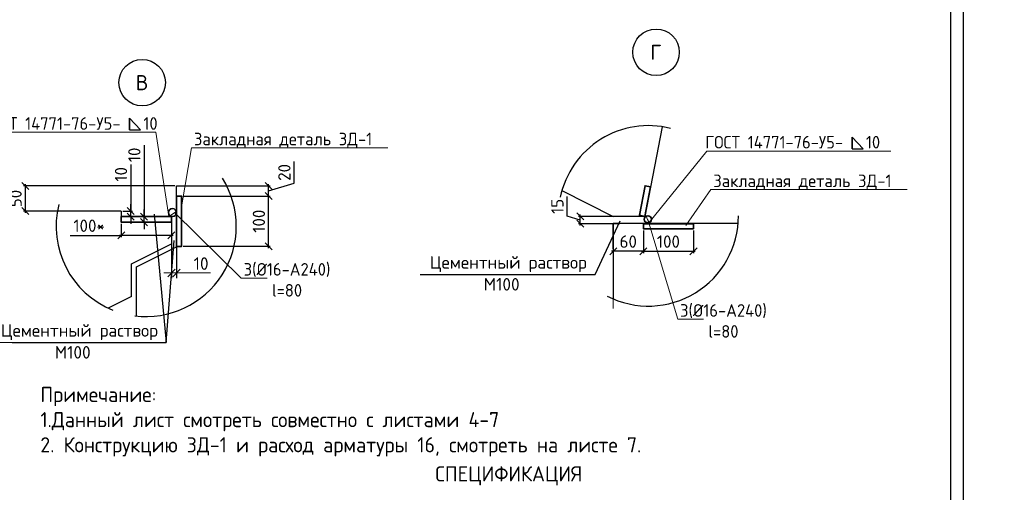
# Model space of a CAD drawing. Header units: millimetres. Extents: x 40580 to 2152466, y -328404 to 177125.
# Tile 23 of 252: x 310407 to 330000, y 145470 to 154860. Entities that reach past the tile are written whole.
import ezdxf
from ezdxf import colors
from ezdxf.entities.mleader import LeaderData, LeaderLine
from ezdxf.enums import TextEntityAlignment as Align
from ezdxf.math import Vec2, Vec3

# ---------------------------------------------------------------- set-up
doc = ezdxf.new("R2010")
doc.units = ezdxf.units.MM
doc.linetypes.add('CENTER', pattern=[2, 1.25, -0.25, 0.25, -0.25])
for name, color, linetype in [('11', 7, 'Continuous'), ('Столовая - обозначения', 7, 'Continuous'), ('ТЕКСТ 02', 7, 'Continuous')]:
    doc.layers.add(name, color=color, linetype=linetype)
for name, color, linetype, lineweight in [('RAZMER', 7, 'Continuous', 9), ('ОСИ', 7, 'CENTER', 15), ('Основной', 1, 'Continuous', 40), ('подоснова', 151, 'Continuous', 5), ('Размеры', 9, 'Continuous', 15), ('Столовая Двери и окна', 7, 'Continuous', 15), ('ТЕКСТ', 7, 'Continuous', 15), ('Тонкая', 81, 'Continuous', 20)]:
    doc.layers.add(name, color=color, linetype=linetype, lineweight=lineweight)
doc.styles.add('GOST-2.304_Type-B', font='GOST_Common.ttf')
doc.styles.get("Standard").update_dxf_attribs({"font": 'isocpeur.ttf'})
doc.styles.add('ГОСТ', font='isocpeur.ttf')
doc.dimstyles.new('ГОСТ', dxfattribs={"dimscale": 0, "dimtxt": 2.5, "dimasz": 2.5, "dimexe": 1.25, "dimexo": 0.625, "dimtad": 1, "dimdec": 0, "dimtxsty": 'ГОСТ', "dimblk": 'ARCHTICK', "dimcen": 2.5, "dimdle": 1.5, "dimclrd": 256, "dimclre": 256, "dimclrt": 256, "dimadec": 0, "dimazin": 0, "dimtfac": 1, "dimtdec": 0, "dimtmove": 1, "dimatfit": 3, "dimfxl": 2, "dimtfill": 1, "dimlwd": -1, "dimarcsym": 0})
doc.dimstyles.new('Осевые', dxfattribs={"dimscale": 0.7, "dimtxt": 450, "dimasz": 400, "dimexe": 100, "dimexo": 100, "dimgap": 100, "dimtad": 1, "dimdec": 0, "dimzin": 0, "dimdsep": 46, "dimtxsty": 'Standard', "dimblk": 'OBLIQUE', "dimcen": 9, "dimdle": 100, "dimazin": 0, "dimtm": 1e-09, "dimtfac": 1, "dimtdec": 0, "dimtofl": 0, "dimtmove": 0, "dimatfit": 3, "dimfxl": 1, "dimtolj": 1, "dimtzin": 0, "dimarcsym": 0})

# ---------------------------------------------------------------- blocks, each defined once
blk = doc.blocks.new('Штамп')
at = {"layer": '11'}
blk.add_line((311470, 84178), (311470, 126228), dxfattribs=at)
at = {"layer": '11', "lineweight": 30}
blk.add_line((311220, 84428), (311220, 125978), dxfattribs=at)
blk = doc.blocks.new('_OBLIQUE')
at = {"color": 0, "linetype": 'ByBlock'}
blk.add_line((-0.5, -0.5), (0.5, 0.5), dxfattribs=at)
blk = doc.blocks.new('*D5380')
at = {"layer": 'Defpoints', "color": 0, "lineweight": 25, "transparency": 16777216}
for p in [(313527, 151069), (313427, 150935), (313527, 149827)]:
    blk.add_point(p, dxfattribs=at)
at = {"layer": 'RAZMER', "lineweight": -2, "transparency": 16777216}
for p, q in [((313427, 150873), (313427, 149727)), ((313527, 151007), (313527, 149727))]:
    blk.add_line(p, q, dxfattribs=at)
at = {"layer": 'RAZMER', "transparency": 16777216}
for p, q in [((313427, 149827), (313277, 149827)), ((313427, 149827), (313527, 149827)), ((313427, 149827), (313527, 149827)), ((313527, 149827), (313677, 149827)), ((314205, 149827), (313527, 149827))]:
    blk.add_line(p, q, dxfattribs=at)
at = {"layer": 'RAZMER', "transparency": 16777216, "xscale": 150, "yscale": 150, "zscale": 150}
blk.add_blockref('_OBLIQUE', (313427, 149827), dxfattribs=at)
at = {"layer": 'RAZMER', "transparency": 16777216, "xscale": 150, "yscale": 150, "zscale": 150, "rotation": 180}
blk.add_blockref('_OBLIQUE', (313527, 149827), dxfattribs=at)
at = {"layer": 'RAZMER', "transparency": 16777216, "insert": (314017, 150014), "char_height": 250, "attachment_point": 5, "style": 'ГОСТ', "bg_fill": 3, "box_fill_scale": 1.1, "bg_fill_color": 256, "bg_fill_true_color": 13158600, "bg_fill_transparency": 0}
blk.add_mtext('10', dxfattribs=at)
blk = doc.blocks.new('*D5381')
at = {"layer": 'Defpoints', "color": 0, "linetype": 'ByBlock', "lineweight": 25, "ltscale": 13, "transparency": 16777216}
for p in [(313627, 151357), (315359, 151357), (313627, 150357)]:
    blk.add_point(p, dxfattribs=at)
at = {"layer": 'ОСИ', "color": 0, "linetype": 'ByBlock', "lineweight": -2, "ltscale": 13, "transparency": 16777216}
for p, q in [((313662, 151357), (315394, 151357)), ((315359, 150322), (315359, 151392)), ((313662, 150357), (315394, 150357))]:
    blk.add_line(p, q, dxfattribs=at)
at = {"layer": 'ОСИ', "color": 0, "linetype": 'ByBlock', "lineweight": -2, "ltscale": 13, "transparency": 16777216, "xscale": 140, "yscale": 140, "zscale": 140}
for p, rotation in [((315359, 151357), 90), ((315359, 150357), 270)]:
    blk.add_blockref('_OBLIQUE', p, dxfattribs=dict(at, rotation=rotation))
at = {"layer": 'ОСИ', "color": 0, "linetype": 'ByBlock', "ltscale": 13, "transparency": 16777216, "insert": (315166, 150857), "char_height": 245, "attachment_point": 5, "rotation": 90}
blk.add_mtext('\\A1;100', dxfattribs=at)
blk = doc.blocks.new('*D5319')
at = {"layer": 'Defpoints', "color": 0, "linetype": 'ByBlock', "lineweight": 25, "ltscale": 13, "transparency": 16777216}
for p in [(313627, 151557), (315359, 151557), (313627, 151357)]:
    blk.add_point(p, dxfattribs=at)
at = {"layer": 'ОСИ', "color": 0, "linetype": 'ByBlock', "lineweight": -2, "ltscale": 13, "transparency": 16777216}
for p, q in [((315866, 151609), (315866, 152043)), ((313662, 151557), (315394, 151557)), ((315359, 151457), (315866, 151609)), ((315359, 151322), (315359, 151592)), ((313662, 151357), (315394, 151357))]:
    blk.add_line(p, q, dxfattribs=at)
at = {"layer": 'ОСИ', "color": 0, "linetype": 'ByBlock', "lineweight": -2, "ltscale": 13, "transparency": 16777216, "xscale": 140, "yscale": 140, "zscale": 140}
for p, rotation in [((315359, 151557), 90), ((315359, 151357), 270)]:
    blk.add_blockref('_OBLIQUE', p, dxfattribs=dict(at, rotation=rotation))
at = {"layer": 'ОСИ', "color": 0, "linetype": 'ByBlock', "ltscale": 13, "transparency": 16777216, "insert": (315674, 151826), "char_height": 245, "attachment_point": 5, "rotation": 90}
blk.add_mtext('\\A1;20', dxfattribs=at)
blk = doc.blocks.new('*D5382')
at = {"layer": 'Defpoints', "color": 0, "linetype": 'ByBlock', "lineweight": 25, "ltscale": 13, "transparency": 16777216}
for p in [(312825, 150947), (312881, 150947), (312825, 150837)]:
    blk.add_point(p, dxfattribs=at)
at = {"layer": 'ОСИ', "color": 0, "linetype": 'ByBlock', "lineweight": -2, "ltscale": 13, "transparency": 16777216}
for p, q in [((312881, 152366), (312881, 150947)), ((312881, 150947), (312881, 151087)), ((312860, 150947), (312916, 150947)), ((312881, 150837), (312881, 150947)), ((312860, 150837), (312916, 150837)), ((312881, 150837), (312881, 150697))]:
    blk.add_line(p, q, dxfattribs=at)
at = {"layer": 'ОСИ', "color": 0, "linetype": 'ByBlock', "lineweight": -2, "ltscale": 13, "transparency": 16777216, "xscale": 140, "yscale": 140, "zscale": 140}
for p, rotation in [((312881, 150947), 270), ((312881, 150837), 90)]:
    blk.add_blockref('_OBLIQUE', p, dxfattribs=dict(at, rotation=rotation))
at = {"layer": 'ОСИ', "color": 0, "linetype": 'ByBlock', "ltscale": 13, "transparency": 16777216, "insert": (312688, 152174), "char_height": 245, "attachment_point": 5, "rotation": 90}
blk.add_mtext('\\A1;10', dxfattribs=at)
blk = doc.blocks.new('*D5383')
at = {"layer": 'Defpoints', "color": 0, "linetype": 'ByBlock', "lineweight": 25, "ltscale": 13, "transparency": 16777216}
for p in [(312427, 151057), (312427, 150947), (312615, 151057)]:
    blk.add_point(p, dxfattribs=at)
at = {"layer": 'ОСИ', "color": 0, "linetype": 'ByBlock', "lineweight": -2, "ltscale": 13, "transparency": 16777216}
for p, q in [((312615, 151980), (312615, 151057)), ((312615, 151057), (312615, 151197)), ((312462, 151057), (312650, 151057)), ((312462, 150947), (312650, 150947)), ((312615, 150947), (312615, 151057)), ((312615, 150947), (312615, 150807))]:
    blk.add_line(p, q, dxfattribs=at)
at = {"layer": 'ОСИ', "color": 0, "linetype": 'ByBlock', "lineweight": -2, "ltscale": 13, "transparency": 16777216, "xscale": 140, "yscale": 140, "zscale": 140}
for p, rotation in [((312615, 151057), 270), ((312615, 150947), 90)]:
    blk.add_blockref('_OBLIQUE', p, dxfattribs=dict(at, rotation=rotation))
at = {"layer": 'ОСИ', "color": 0, "linetype": 'ByBlock', "ltscale": 13, "transparency": 16777216, "insert": (312423, 151788), "char_height": 245, "attachment_point": 5, "rotation": 90}
blk.add_mtext('\\A1;10', dxfattribs=at)
blk = doc.blocks.new('*D5384')
at = {"layer": 'Defpoints', "color": 0, "linetype": 'ByBlock', "lineweight": 25, "ltscale": 13, "transparency": 16777216}
for p in [(312427, 150837), (313427, 150837), (312427, 150574)]:
    blk.add_point(p, dxfattribs=at)
at = {"layer": 'ОСИ', "color": 0, "linetype": 'ByBlock', "lineweight": -2, "ltscale": 13, "transparency": 16777216}
for p, q in [((312427, 150802), (312427, 150539)), ((313427, 150802), (313427, 150539)), ((311413, 150574), (312427, 150574)), ((313462, 150574), (312392, 150574))]:
    blk.add_line(p, q, dxfattribs=at)
at = {"layer": 'ОСИ', "color": 0, "linetype": 'ByBlock', "lineweight": -2, "ltscale": 13, "transparency": 16777216, "xscale": 140, "yscale": 140, "zscale": 140, "rotation": 180}
blk.add_blockref('_OBLIQUE', (312427, 150574), dxfattribs=at)
at = {"layer": 'ОСИ', "color": 0, "linetype": 'ByBlock', "lineweight": -2, "ltscale": 13, "transparency": 16777216, "xscale": 140, "yscale": 140, "zscale": 140}
blk.add_blockref('_OBLIQUE', (313427, 150574), dxfattribs=at)
at = {"layer": 'ОСИ', "color": 0, "linetype": 'ByBlock', "ltscale": 13, "transparency": 16777216, "insert": (311788, 150766), "char_height": 245, "attachment_point": 5}
blk.add_mtext('\\A1;100*', dxfattribs=at)
blk = doc.blocks.new('_None')
blk = doc.blocks.new('*D5385')
at = {"layer": 'Defpoints', "color": 0, "linetype": 'ByBlock', "lineweight": 25, "ltscale": 13, "transparency": 16777216}
for p in [(322817, 150707), (323815, 150706), (323815, 150259)]:
    blk.add_point(p, dxfattribs=at)
at = {"layer": 'ОСИ', "color": 0, "linetype": 'ByBlock', "lineweight": -2, "ltscale": 13, "transparency": 16777216}
for p, q in [((322817, 150672), (322817, 150224)), ((323815, 150671), (323815, 150224)), ((322782, 150259), (323850, 150259))]:
    blk.add_line(p, q, dxfattribs=at)
at = {"layer": 'ОСИ', "color": 0, "linetype": 'ByBlock', "lineweight": -2, "ltscale": 13, "transparency": 16777216, "xscale": 140, "yscale": 140, "zscale": 140, "rotation": 180}
blk.add_blockref('_OBLIQUE', (322817, 150259), dxfattribs=at)
at = {"layer": 'ОСИ', "color": 0, "linetype": 'ByBlock', "lineweight": -2, "ltscale": 13, "transparency": 16777216, "xscale": 140, "yscale": 140, "zscale": 140}
blk.add_blockref('_OBLIQUE', (323815, 150259), dxfattribs=at)
at = {"layer": 'ОСИ', "color": 0, "linetype": 'ByBlock', "ltscale": 13, "transparency": 16777216, "insert": (323316, 150451), "char_height": 245, "attachment_point": 5}
blk.add_mtext('\\A1;100', dxfattribs=at)
blk = doc.blocks.new('*D5320')
at = {"layer": 'Defpoints', "color": 0, "linetype": 'ByBlock', "lineweight": 25, "ltscale": 13, "transparency": 16777216}
for p in [(322217, 150707), (322817, 150707), (322217, 150259)]:
    blk.add_point(p, dxfattribs=at)
at = {"layer": 'ОСИ', "color": 0, "linetype": 'ByBlock', "lineweight": -2, "ltscale": 13, "transparency": 16777216}
for p, q in [((322217, 150672), (322217, 150224)), ((322817, 150672), (322817, 150224)), ((322852, 150259), (322182, 150259))]:
    blk.add_line(p, q, dxfattribs=at)
at = {"layer": 'ОСИ', "color": 0, "linetype": 'ByBlock', "lineweight": -2, "ltscale": 13, "transparency": 16777216, "xscale": 140, "yscale": 140, "zscale": 140, "rotation": 180}
blk.add_blockref('_OBLIQUE', (322217, 150259), dxfattribs=at)
at = {"layer": 'ОСИ', "color": 0, "linetype": 'ByBlock', "lineweight": -2, "ltscale": 13, "transparency": 16777216, "xscale": 140, "yscale": 140, "zscale": 140}
blk.add_blockref('_OBLIQUE', (322817, 150259), dxfattribs=at)
at = {"layer": 'ОСИ', "color": 0, "linetype": 'ByBlock', "ltscale": 13, "transparency": 16777216, "insert": (322517, 150451), "char_height": 245, "attachment_point": 5}
blk.add_mtext('\\A1;60', dxfattribs=at)
blk = doc.blocks.new('*D5386')
at = {"layer": 'Defpoints', "color": 0, "linetype": 'ByBlock', "lineweight": 25, "ltscale": 13, "transparency": 16777216}
for p in [(321562, 150953), (322382, 150953), (322382, 150807)]:
    blk.add_point(p, dxfattribs=at)
at = {"layer": 'ОСИ', "color": 0, "linetype": 'ByBlock', "lineweight": -2, "ltscale": 13, "transparency": 16777216}
for p, q in [((321300, 150959), (321300, 151344)), ((321562, 150880), (321300, 150959)), ((322347, 150953), (321527, 150953)), ((321562, 150772), (321562, 150988)), ((322347, 150807), (321527, 150807))]:
    blk.add_line(p, q, dxfattribs=at)
at = {"layer": 'ОСИ', "color": 0, "linetype": 'ByBlock', "lineweight": -2, "ltscale": 13, "transparency": 16777216, "xscale": 140, "yscale": 140, "zscale": 140}
for p, rotation in [((321562, 150953), 90), ((321562, 150807), 270)]:
    blk.add_blockref('_OBLIQUE', p, dxfattribs=dict(at, rotation=rotation))
at = {"layer": 'ОСИ', "color": 0, "linetype": 'ByBlock', "ltscale": 13, "transparency": 16777216, "insert": (321107, 151151), "char_height": 245, "attachment_point": 5, "rotation": 90}
blk.add_mtext('\\A1;15', dxfattribs=at)
blk = doc.blocks.new('*D5388')
at = {"layer": 'Defpoints', "color": 0, "linetype": 'ByBlock', "lineweight": 25, "ltscale": 13, "transparency": 16777216}
for p in [(313527, 151557), (310516, 151057), (311928, 151057)]:
    blk.add_point(p, dxfattribs=at)
at = {"layer": 'ОСИ', "color": 0, "linetype": 'ByBlock', "lineweight": -2, "ltscale": 13, "transparency": 16777216}
for p, q in [((313492, 151557), (310481, 151557)), ((310516, 151592), (310516, 151022)), ((311893, 151057), (310481, 151057))]:
    blk.add_line(p, q, dxfattribs=at)
at = {"layer": 'ОСИ', "color": 0, "linetype": 'ByBlock', "lineweight": -2, "ltscale": 13, "transparency": 16777216, "xscale": 140, "yscale": 140, "zscale": 140}
for p, rotation in [((310516, 151557), 90), ((310516, 151057), 270)]:
    blk.add_blockref('_OBLIQUE', p, dxfattribs=dict(at, rotation=rotation))
at = {"layer": 'ОСИ', "color": 0, "linetype": 'ByBlock', "ltscale": 13, "transparency": 16777216, "insert": (310324, 151307), "char_height": 245, "attachment_point": 5, "rotation": 90}
blk.add_mtext('\\A1;50', dxfattribs=at)

msp = doc.modelspace()

# ---------------------------------------------------------------- linework, layer by layer
at = {"color": 18, "lineweight": 35, "true_color": 0x000000}
for points in [[(322961.006, 151539.159), (322853.023, 151560.402), (322737.889, 150974.029), (322846.265, 150952.709)], [(323814.874, 150806.46), (323814.874, 150706.41), (322817.304, 150706.624), (322817.304, 150807.076)]]:
    msp.add_lwpolyline(points, close=True, dxfattribs=at)
msp.add_circle((322906.486, 150893.107), 70.366, dxfattribs=at)
at = {"layer": 'Основной', "color": 18, "lineweight": 30, "ltscale": 5, "true_color": 0x000000}
for p, q in [((323194.856, 152734.375), (322846.265, 150952.709)), ((312426.999, 151056.826), (311155.332, 151056.826)), ((312426.999, 151056.826), (312426.999, 150946.975)), ((313426.977, 150946.774), (313426.977, 150408.367)), ((322846.265, 150952.709), (322217.016, 150952.709)), ((312630.937, 149361.887), (312630.937, 150010.346))]:
    msp.add_line(p, q, dxfattribs=at)
for points in [[(321195.95, 151463.242), (322217.016, 150952.709)], [(312630.937, 149361.887), (312167.337, 149130.087)]]:
    msp.add_lwpolyline(points, dxfattribs=at)
at = {"layer": 'Размеры', "color": 18, "true_color": 0x000000}
msp.add_line((322217.016, 150304.375), (322217.016, 150807.459), dxfattribs=at)
at = {"layer": 'Размеры', "color": 18, "lineweight": 30, "true_color": 0x000000}
msp.add_line((322217.016, 150304.375), (322217.016, 150807.459), dxfattribs=at)
at = {"layer": 'Размеры', "color": 18, "true_color": 0x000000}
msp.add_lwpolyline([(322217.016, 149334.613), (322217.016, 149119.954)], dxfattribs=at)
at = {"layer": 'Столовая Двери и окна', "color": 18, "lineweight": 25, "true_color": 0x000000}
for p, q in [((321855.424, 149798.514), (322354.784, 150864.894)), ((318373.13, 149798.514), (321855.424, 149798.514)), ((309837.116, 148446.811), (313319.41, 148446.811))]:
    msp.add_line(p, q, dxfattribs=at)
for points in [[(312594.233, 152902.003), (312594.233, 152902.003), (312594.233, 152668.984), (312594.233, 152668.984)], [(326974.42, 152524.147), (326974.42, 152524.147), (326974.42, 152291.129), (326974.42, 152291.129)]]:
    msp.add_lwpolyline(points, close=True, dxfattribs=at)
for points in [[(312594.233, 152668.984), (312813.093, 152668.984), (312594.233, 152902.003)], [(326974.42, 152291.129), (327193.28, 152291.129), (326974.42, 152524.147)]]:
    msp.add_lwpolyline(points, dxfattribs=at)
at = {"layer": 'Столовая Двери и окна', "color": 18, "lineweight": 30, "true_color": 0x000000}
for points in [[(322217.016, 150807.459), (322217.016, 149311.934)], [(324704.396, 150807.44), (322217.016, 150807.459)]]:
    msp.add_lwpolyline(points, dxfattribs=at)
for centre, start, end in [((322917.873, 150962.545), 75.7871712, 168.0680471), ((312923.203, 150756.243), 166.0591602, 248.4061979), ((322917.873, 150962.545), 242.841959, 0)]:
    msp.add_arc(centre, 1793.242, start, end, dxfattribs=at)
at = {"layer": 'ТЕКСТ 02', "color": 18, "lineweight": 25, "true_color": 0x000000}
for centre in [(323070.512, 154212.834), (312842.542, 153609.534)]:
    msp.add_circle(centre, 462.354, dxfattribs=at)

# ---------------------------------------------------------------- block references
at = {"layer": 'Столовая - обозначения', "color": 18, "lineweight": 20, "true_color": 0x000000}
msp.add_blockref('Штамп', (17719.259, 50897.048), dxfattribs=at)

# ---------------------------------------------------------------- texts
at = {"layer": 'ТЕКСТ', "color": 18, "ltscale": 100, "true_color": 0x000000, "style": 'GOST-2.304_Type-B'}
msp.add_text('СПЕЦИФИКАЦИЯ', height=300, dxfattribs=at).set_placement((318676.462, 145685.688))
at = {"layer": 'ТЕКСТ', "color": 18, "ltscale": 100, "true_color": 0x000000, "insert": (310818.285, 147563.091), "char_height": 300, "width": 17648.07794, "attachment_point": 1, "style": 'GOST-2.304_Type-B'}
msp.add_mtext('\\pt7200;Примечание:\\P1.Данный лист смотреть совместно с листами 4-7\\P2. Конструкцию ЗД-1 и расход арматуры 16, смотреть на листе 7.', dxfattribs=at)
at = {"layer": 'ТЕКСТ 02', "color": 18, "lineweight": 25, "true_color": 0x000000, "style": 'ГОСТ'}
for s, p in [('Г', (323066.56, 154212.834)), ('В', (312838.589, 153609.534))]:
    msp.add_text(s, height=300, dxfattribs=at).set_placement(p, align=Align.MIDDLE_CENTER)
at = {"layer": 'Тонкая', "color": 18, "lineweight": 25, "ltscale": 100, "true_color": 0x000000, "style": 'ГОСТ'}
for p in [(320129.843, 149912.602), (311593.829, 148560.899)]:
    msp.add_text('Цементный раствор', height=250, dxfattribs=at).set_placement(p, align=Align.CENTER)
for p in [(319998.096, 149727.133), (311462.082, 148375.43)]:
    msp.add_text('М100', height=250, dxfattribs=at).set_placement(p, align=Align.TOP_CENTER)

# ---------------------------------------------------------------- dimensions: what is measured, and where the dimension line sits
at = {"layer": 'ОСИ', "color": 18, "linetype": 'ByBlock', "ltscale": 13, "true_color": 0x000000}
for base, p1, p2, picture, middle in [((312880.862, 150946.895), (312825.33, 150836.602), (312825.33, 150946.895), '*D5382', (312960.479, 152173.564)), ((312615.138, 151056.826), (312426.999, 150946.975), (312426.999, 151056.826), '*D5383', (312691.29, 151787.878))]:
    dim = msp.add_linear_dim(base=base, p1=p1, p2=p2, angle=90, text='10', dimstyle='Осевые', override={"dimtxt": 350, "dimasz": 200, "dimexe": 50, "dimexo": 50, "dimlfac": 0.1, "dimdle": 50, "dimtmove": 1}, dxfattribs=at)
    dim.commit()
    dim.dimension.update_dxf_attribs({"geometry": picture, "text_midpoint": middle, "dimtype": 160})
for base, p1, p2, picture, middle in [((315358.877, 151556.825), (313626.977, 151356.564), (313626.98, 151556.825), '*D5319', (315673.877, 151678.944)), ((321562.051, 150952.709), (322382.193, 150807.458), (322382.193, 150952.709), '*D5386', (321107.051, 151028.833))]:
    dim = msp.add_linear_dim(base=base, p1=p1, p2=p2, angle=90, dimstyle='Осевые', override={"dimtxt": 350, "dimasz": 200, "dimexe": 50, "dimexo": 50, "dimlfac": 0.1, "dimdle": 50, "dimtmove": 1}, dxfattribs=at)
    dim.commit()
    dim.dimension.update_dxf_attribs({"geometry": picture, "text_midpoint": middle})
for base, p2, picture, middle in [((322217.016, 150258.526), (322217.016, 150706.624), '*D5320', (322517.16, 150451.026)), ((323814.874, 150258.526), (323814.874, 150706.41), '*D5385', (323316.089, 150451.026))]:
    dim = msp.add_linear_dim(base=base, p1=(322817.304, 150706.624), p2=p2, dimstyle='Осевые', override={"dimtxt": 350, "dimasz": 200, "dimexe": 50, "dimexo": 50, "dimlfac": 0.1, "dimdle": 50, "dimtmove": 1}, dxfattribs=at)
    dim.commit()
    dim.dimension.update_dxf_attribs({"geometry": picture, "text_midpoint": middle})

# ---------------------------------------------------------------- leaders
at = {"layer": 'подоснова', "color": 18, "ltscale": 0.3, "true_color": 0x000000}
ml = msp.add_multileader_mtext('Standard', dxfattribs=at)
ml.set_content('ГОСТ 14771-76-У5-   10', color=(0, 0, 0), style='GOST-2.304_Type-B')
ml.set_leader_properties(color=256, linetype='ByLayer', lineweight=15)
ml.set_arrow_properties(name='NONE')
ml.build(insert=Vec2(0, 0))
ml.multileader.update_dxf_attribs({"text_left_attachment_type": 6, "text_right_attachment_type": 6, "dogleg_length": 0.05, "arrow_head_size": 9})
ctx = ml.context
ctx.base_point, ctx.char_height, ctx.arrow_head_size, ctx.landing_gap_size, ctx.plane_origin = Vec3(324083.135, 152251.148), 250, 9, 10, Vec3(319029.191, 152736.585)
ctx.left_attachment, ctx.right_attachment, ctx.text_align_type = 6, 6, 1
notes = []
notes.append((ctx, [(0, (1, 1, 0), (324083.085, 152251.148), (1, 0), 0.05, [(0, [(322875.01, 150956.041), (322926.67, 150825.698)], 0, [])])]))
ctx.mtext.insert, ctx.mtext.alignment, ctx.mtext.flow_direction = Vec3(325789.347, 152551.148), 2, 5
ml = msp.add_multileader_mtext('Standard', dxfattribs=at)
ml.set_content('Закладная деталь ЗД-1', color=(0, 0, 0), style='GOST-2.304_Type-B')
ml.set_leader_properties(color=256, linetype='ByLayer', lineweight=15)
ml.set_arrow_properties(name='NONE')
ml.build(insert=Vec2(0, 0))
ml.multileader.update_dxf_attribs({"text_left_attachment_type": 6, "text_right_attachment_type": 6, "dogleg_length": 0.05, "arrow_head_size": 9})
ctx = ml.context
ctx.base_point, ctx.char_height, ctx.arrow_head_size, ctx.landing_gap_size, ctx.plane_origin = Vec3(324161.209, 151483.128), 250, 9, 10, Vec3(320627.295, 152794.37)
ctx.left_attachment, ctx.right_attachment, ctx.text_align_type = 6, 6, 1
notes.append((ctx, [(0, (1, 1, 0), (324161.159, 151483.128), (1, 0), 0.05, [(1, [(323660.1, 150772.139)], 0, [])])]))
ctx.mtext.insert, ctx.mtext.alignment, ctx.mtext.flow_direction = Vec3(325981.815, 151783.128), 2, 5
ml = msp.add_multileader_mtext('Standard', dxfattribs=at)
ml.set_content('3(%%C16-А240)\\Pl=80', color=(0, 0, 0), style='GOST-2.304_Type-B')
ml.set_leader_properties(color=256, linetype='ByLayer', lineweight=15)
ml.set_arrow_properties(name='NONE')
ml.build(insert=Vec2(0, 0))
ml.multileader.update_dxf_attribs({"text_left_attachment_type": 6, "text_right_attachment_type": 6, "dogleg_length": 0.05, "arrow_head_size": 9})
ctx = ml.context
ctx.base_point, ctx.char_height, ctx.arrow_head_size, ctx.landing_gap_size, ctx.plane_origin = Vec3(323500.978, 148907.869), 250, 9, 10, Vec3(317696.958, 151374.525)
ctx.left_attachment, ctx.right_attachment, ctx.text_align_type = 6, 6, 1
notes.append((ctx, [(0, (1, 1, 0), (323500.928, 148907.869), (1, 0), 0.05, [(0, [(322906.486, 150893.107)], 0, [])])]))
ctx.mtext.insert, ctx.mtext.width, ctx.mtext.alignment, ctx.mtext.flow_direction = Vec3(324410.978, 149207.869), 500, 2, 5
for ctx, leaders in notes:
    for number, flags, end, landing, length, lines in leaders:
        leader = LeaderData()
        leader.index, (leader.has_last_leader_line, leader.has_dogleg_vector, leader.attachment_direction) = number, flags
        leader.last_leader_point, leader.dogleg_vector, leader.dogleg_length = Vec3(end), Vec3(landing), length
        for number, points, colour, breaks in lines:
            line = LeaderLine()
            line.index, line.vertices, line.color, line.breaks = number, Vec3.list(points), colors.encode_raw_color(colour), breaks
            leader.lines.append(line)
        ctx.leaders.append(leader)

# ---------------------------------------------------------------- next in the draw order: dimensions: what is measured, and where the dimension line sits
at = {"layer": 'RAZMER', "color": 18, "true_color": 0x000000}
dim = msp.add_linear_dim(base=(313526.977, 149826.856), p1=(313426.999, 150935.137), p2=(313526.977, 151069.311), angle=180, dimstyle='ГОСТ', override={"dimscale": 0, "dimasz": 1.5, "dimexe": 1, "dimlfac": 0.1, "dimblk1": 'OBLIQUE', "dimblk2": 'OBLIQUE', "dimsah": 1, "dimdle": 1, "dimtix": 0, "dimtofl": 1, "dimtmove": 1, "dimatfit": 3}, dxfattribs=at)
dim.commit()
dim.dimension.update_dxf_attribs({"geometry": '*D5380', "text_midpoint": (314017.429, 149884.349), "dimtype": 160})

# ---------------------------------------------------------------- next in the draw order: linework, layer by layer
at = {"color": 18, "lineweight": 35, "true_color": 0x000000}
for points in [[(313526.977, 150356.564), (313626.977, 150356.564), (313626.977, 151356.564), (313526.977, 151356.564)], [(313426.999, 150836.723), (313426.999, 150946.774), (312426.999, 150946.975), (312426.999, 150836.522)]]:
    msp.add_lwpolyline(points, close=True, dxfattribs=at)
msp.add_circle((313446.977, 151026.774), 80, dxfattribs=at)
at = {"layer": 'RAZMER', "color": 18, "lineweight": 30, "true_color": 0x000000}
for p, q in [((312630.937, 150010.346), (313426.977, 150408.367)), ((312730.937, 149948.543), (313526.978, 150346.564))]:
    msp.add_line(p, q, dxfattribs=at)
at = {"layer": 'Основной', "color": 18, "lineweight": 30, "ltscale": 5, "true_color": 0x000000}
msp.add_line((312630.937, 150010.346), (313426.977, 150408.367), dxfattribs=at)
msp.add_lwpolyline([(312733.114, 148973.104), (312730.937, 149948.543), (313526.978, 150346.564), (313526.978, 151556.826), (314527.816, 151556.812)], dxfattribs=at)
at = {"layer": 'Столовая Двери и окна', "color": 18, "lineweight": 25, "true_color": 0x000000}
for p, q in [((313082.342, 150999.293), (313319.41, 148446.811)), ((313319.41, 148446.811), (313482.553, 150475.441))]:
    msp.add_line(p, q, dxfattribs=at)
at = {"layer": 'Столовая Двери и окна', "color": 18, "lineweight": 30, "true_color": 0x000000}
msp.add_arc((312923.203, 150756.243), 1793.242, 262.7345833, 32.116815, dxfattribs=at)

# ---------------------------------------------------------------- next in the draw order: texts
at = {"color": 18, "true_color": 0x000000, "insert": (250111.057, 153773.154), "char_height": 200, "attachment_point": 1, "style": 'ГОСТ'}
msp.add_mtext_dynamic_manual_height_columns('\\pi9510.738;{\\H1.5152x;\\P\\pi1000;Общие указания\\P\\pi200;}1.^IРабочая документация разработана в соответствии с заданием на проектирование, требованиями действующих технических регламентов, стандартов, сводов правил и других документов, содержащих установленные требования.\\P2.^IРабочая документация выполнена в соответствии со следующими нормативными и техническими документами:\\P-^IСП 20.13330.2016 "Нагрузки и Воздействия";\\P-^IСП 63.13330.2012 "Бетонные и железобетонные конструкции. Основные положения";\\P-^IСП 22.13330.2016 "Основания зданий и сооружений";\\P-^IСП 45.13330.2012 "Земляные сооружения, основания и фундаменты".\\P3.   За относительную отметку 0,000 принята отметка чистого пола первого этажа.\\P4.^IПеречень видов работ, для которых необходимо составлять акты освидетельствования скрытых работ:\\P-^Iармирование конструкций;\\P-^Iосвидетельствование опалубки перед бетонированием;\\P-^Iвыполнение сварочных работ;\\P-^Iотбор контрольных проб бетона;\\P-^Iсоответствие законченных железобетонных конструкций проекту с отображением качества работ;\\P-^Iустройство монолитных конструкций, выполняемых в зимнее время;  \\P\\pi0;        -    устройство гидроизоляции;\\P\\pi200;-^Iуплотнение грунтов и обратную засыпку.\\PЗапрещается выполнение последующих работ при отсутствии актов освидетельствования предшествующих скрытых работ во всех случаях.\\P\\pi0;        5. Проект рассчитан на производство работ в период положительных температур. В случае выполнения работ при отрицательных температурах необходимо выполнять требования СНиП часть 3 по производству работ и ППР.\\P        6. При минимальной температуре воздуха до минус 15°С допускается:\\P\\pi200;-выдерживание бетона в конструкции методом термоса, при предварительном разогреве бетонной смеси;\\P -форсированный электроразогрев бетона в конструкции с повторным уплотнением.\\PПри минимальной температуре воздуха до минус 25°С допускается:\\P -обогрев бетона в греющей опалубке с помощью низкотемпературных электронагревателей;\\P -электродный сквозной прогрев бетона;\\P -электрообогрев с помощью греющего провода.\\P      7. В процессе бетонирования обеспечить соблюдение защитных слоев и мест положения рабочей арматуры согласно проекту. Величина защитного слоя продольной рабочей арматуры у боковых граней стен монолитных участков должны быть не менее 20мм и не менее диаметра продольной рабочей арматуры конструкции, величина защитного слоя поперечной арматуры - не менее 10 мм\\P      8. Крестовые соединения стержней продольной и поперечной арматуры, соединение стержней продольной арматуры по длине выполнить вязкой отожженой проволокой диаметром 2,0-3,0 мм', width=17710.69822, gutter_width=5800, heights=[13133.416], dxfattribs=at)

# ---------------------------------------------------------------- next in the draw order: dimensions: what is measured, and where the dimension line sits
at = {"layer": 'ОСИ', "color": 18, "linetype": 'ByBlock', "ltscale": 13, "true_color": 0x000000}
for base, p1, p2, picture, middle in [((310516.368, 151056.826), (313526.978, 151556.826), (311927.85, 151056.826), '*D5388', (310323.868, 151306.826)), ((315358.877, 151356.564), (313626.977, 150356.564), (313626.977, 151356.564), '*D5381', (315166.377, 150856.564))]:
    dim = msp.add_linear_dim(base=base, p1=p1, p2=p2, angle=90, dimstyle='Осевые', override={"dimtxt": 350, "dimasz": 200, "dimexe": 50, "dimexo": 50, "dimlfac": 0.1, "dimdle": 50, "dimtmove": 1}, dxfattribs=at)
    dim.commit()
    dim.dimension.update_dxf_attribs({"geometry": picture, "text_midpoint": middle})
dim = msp.add_linear_dim(base=(312426.999, 150573.748), p1=(313426.977, 150836.723), p2=(312426.999, 150836.522), text='<>*', dimstyle='Осевые', override={"dimtxt": 350, "dimasz": 200, "dimexe": 50, "dimexo": 50, "dimlfac": 0.1, "dimdle": 50, "dimtmove": 1}, dxfattribs=at)
dim.commit()
dim.dimension.update_dxf_attribs({"geometry": '*D5384', "text_midpoint": (311788.239, 150529.104), "dimtype": 160})

# ---------------------------------------------------------------- next in the draw order: leaders
at = {"layer": 'подоснова', "color": 18, "ltscale": 0.3, "true_color": 0x000000}
ml = msp.add_multileader_mtext('Standard', dxfattribs=at)
ml.set_content('ГОСТ 14771-76-У5-   10', color=(0, 0, 0), style='GOST-2.304_Type-B')
ml.set_leader_properties(color=256, linetype='ByLayer', lineweight=15)
ml.set_arrow_properties(name='NONE')
ml.build(insert=Vec2(0, 0))
ml.multileader.update_dxf_attribs({"text_left_attachment_type": 6, "text_right_attachment_type": 6, "dogleg_length": 0.05, "arrow_head_size": 9})
ctx = ml.context
ctx.base_point, ctx.char_height, ctx.arrow_head_size, ctx.landing_gap_size, ctx.plane_origin = Vec3(309704.802, 152623.29), 250, 9, 10, Vec3(305584.326, 152885.376)
ctx.left_attachment, ctx.right_attachment, ctx.text_align_type = 6, 6, 1
notes = []
notes.append((ctx, [(1, (1, 1, 0), (313117.276, 152623.29), (-1, 0), 0.05, [(1, [(313524.032, 151048.283), (313374.707, 150946.785)], 0, [])])]))
ctx.mtext.insert, ctx.mtext.alignment, ctx.mtext.flow_direction = Vec3(311411.014, 152923.29), 2, 5
ml = msp.add_multileader_mtext('Standard', dxfattribs=at)
ml.set_content('Закладная деталь ЗД-1', color=(0, 0, 0), style='GOST-2.304_Type-B')
ml.set_leader_properties(color=256, linetype='ByLayer', lineweight=15)
ml.set_arrow_properties(name='NONE')
ml.build(insert=Vec2(0, 0))
ml.multileader.update_dxf_attribs({"text_left_attachment_type": 6, "text_right_attachment_type": 6, "dogleg_length": 0.05, "arrow_head_size": 9})
ctx = ml.context
ctx.base_point, ctx.char_height, ctx.arrow_head_size, ctx.landing_gap_size, ctx.plane_origin = Vec3(313826.901, 152314.196), 250, 9, 10, Vec3(310728.325, 153625.438)
ctx.left_attachment, ctx.right_attachment, ctx.text_align_type = 6, 6, 1
notes.append((ctx, [(0, (1, 1, 0), (313826.851, 152314.196), (1, 0), 0.05, [(1, [(313626.977, 151138.826)], 0, [])])]))
ctx.mtext.insert, ctx.mtext.alignment, ctx.mtext.flow_direction = Vec3(315647.507, 152614.196), 2, 5
ml = msp.add_multileader_mtext('Standard', dxfattribs=at)
ml.set_content('3(%%C16-А240)\\Pl=80', color=(0, 0, 0), style='GOST-2.304_Type-B')
ml.set_leader_properties(color=256, linetype='ByLayer', lineweight=15)
ml.set_arrow_properties(name='NONE')
ml.build(insert=Vec2(0, 0))
ml.multileader.update_dxf_attribs({"text_left_attachment_type": 6, "text_right_attachment_type": 6, "dogleg_length": 0.05, "arrow_head_size": 9})
ctx = ml.context
ctx.base_point, ctx.char_height, ctx.arrow_head_size, ctx.landing_gap_size, ctx.plane_origin = Vec3(314816.412, 149724.244), 250, 9, 10, Vec3(308671.166, 152091.079)
ctx.left_attachment, ctx.right_attachment, ctx.text_align_type = 6, 6, 1
notes.append((ctx, [(0, (1, 1, 0), (314816.362, 149724.244), (1, 0), 0.05, [(0, [(313488.115, 151026.774)], 0, [])])]))
ctx.mtext.insert, ctx.mtext.width, ctx.mtext.alignment, ctx.mtext.flow_direction = Vec3(315726.412, 150024.244), 500, 2, 5
for ctx, leaders in notes:
    for number, flags, end, landing, length, lines in leaders:
        leader = LeaderData()
        leader.index, (leader.has_last_leader_line, leader.has_dogleg_vector, leader.attachment_direction) = number, flags
        leader.last_leader_point, leader.dogleg_vector, leader.dogleg_length = Vec3(end), Vec3(landing), length
        for number, points, colour, breaks in lines:
            line = LeaderLine()
            line.index, line.vertices, line.color, line.breaks = number, Vec3.list(points), colors.encode_raw_color(colour), breaks
            leader.lines.append(line)
        ctx.leaders.append(leader)

doc.saveas('drawing.dxf')
